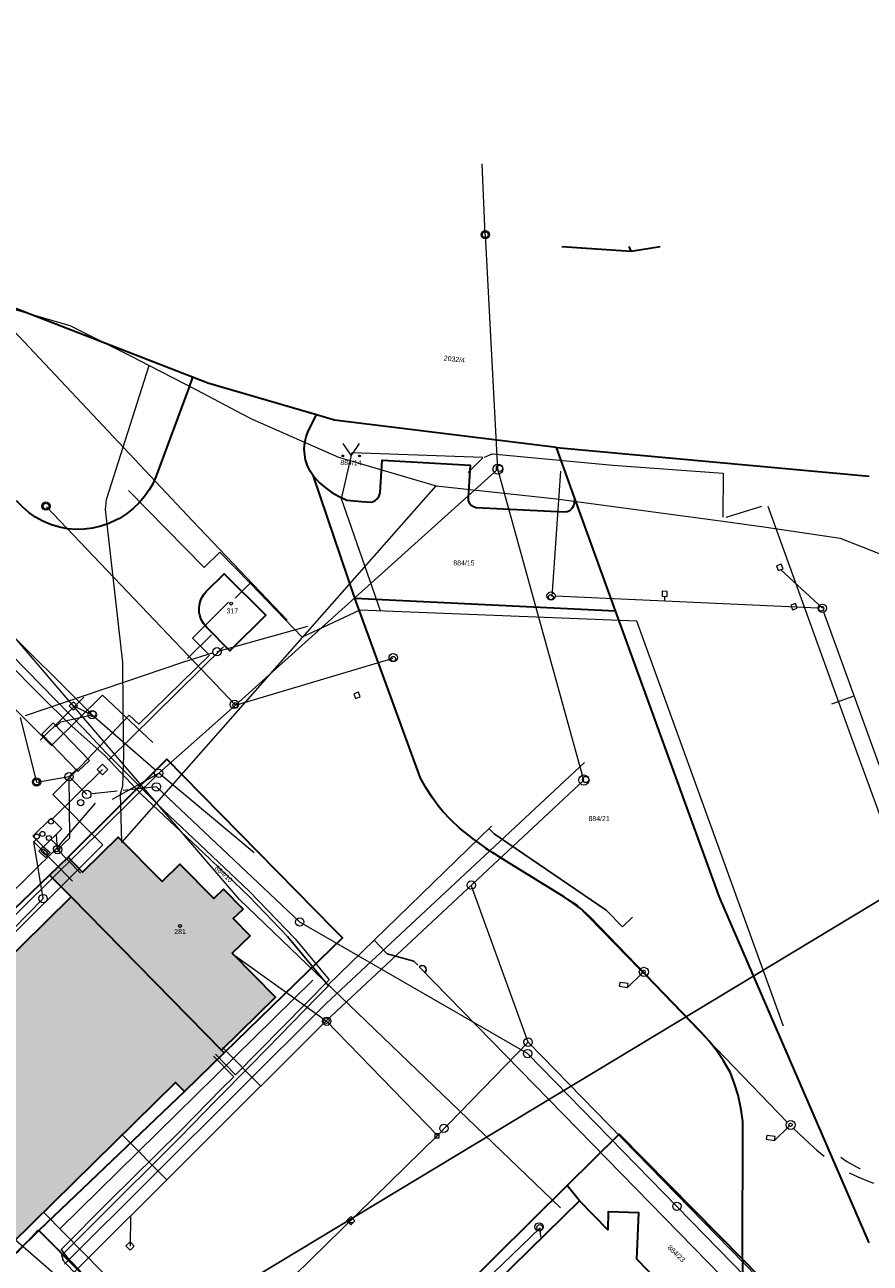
# Model space of a CAD drawing. Header units: millimetres. Extents: x -527259 to -526551, y -1129736 to -1129000.
# Tile 212 of 213: x -526805 to -526704, y -1129288 to -1129140. Entities that reach past the tile are written whole.
import ezdxf
from ezdxf.enums import TextEntityAlignment as Align

# ---------------------------------------------------------------- set-up
doc = ezdxf.new("R2010")
doc.units = ezdxf.units.MM
doc.header["$LTSCALE"] = 12
for name, color, linetype, lineweight in [('IS_sdelovaci - nezamer poloha CETIN', 132, 'EL_VEDENI_SLABOPROUD_PODZ', 0), ('IS_sdelovací CETIN', 6, 'EL_VEDENI_SLABOPROUD_PODZ', 0), ('ISa_destova_kanalizace', 4, 'KANALIZACE_DESTOVA_PODZ', 9), ('ISa_NN', 6, 'EL_VEDENI_NN_PODZ', 0), ('ISa_plyn_pdzem_NTL', 6, 'PLYN_POTRUBI_NT_PODZ', 0), ('ISa_plyn_podzem_STL', 6, 'PLYN_POTRUBI_ST_PODZ', 0), ('ISa_splaskova_kanalizace', 30, 'KANALIZACE_SPLASKOVA_PODZ', 0), ('KN tlusta', 170, 'Continuous', 35), ('srafy', 6, 'Continuous', 9), ('tlusta', 7, 'Continuous', 15)]:
    doc.layers.add(name, color=color, linetype=linetype, lineweight=lineweight)
doc.layers.add('ISa_Vodovod', color=6, linetype='VODA_PITNA_PODZ')
doc.layers.add('Parc. č.', color=170, linetype='Continuous')
doc.layers.add('netisk', color=30, linetype='Continuous', plot=False)
doc.styles.add('laplan', font='txt', dxfattribs={"height": 0.002})
doc.linetypes.add('EL_VEDENI_NN_PODZ', pattern='A,35,-15,[109,CADKON.SHX,S=5,R=0,X=0,Y=0],-50', length=100)
doc.linetypes.add('EL_VEDENI_SLABOPROUD_PODZ', pattern='A,10,-30,[116,CADKON.SHX,S=5,R=0,X=0,Y=0],-35,10,-10', length=95)
doc.linetypes.add('KANALIZACE_DESTOVA_PODZ', pattern='A,35,-15,[102,CADKON.SHX,S=5,R=0,X=0,Y=5],-5,[106,CADKON.SHX,S=5,R=0,X=10,Y=0],30,-15', length=100)
doc.linetypes.add('KANALIZACE_SPLASKOVA_PODZ', pattern='A,35,-15,[102,CADKON.SHX,S=5,R=0,X=0,Y=5],-5,[102,CADKON.SHX,S=5,R=0,X=20,Y=5],30,-15', length=100)
doc.linetypes.add('PLYN_POTRUBI_NT_PODZ', pattern='A,35,-15,[112,CADKON.SHX,S=2.5,R=0,X=0,Y=0],-50', length=100)
doc.linetypes.add('PLYN_POTRUBI_ST_PODZ', pattern='A,35,-15,[113,CADKON.SHX,S=5,R=0,X=0,Y=0],-50', length=100)
doc.linetypes.add('VODA_PITNA_PODZ', pattern='A,35,-15,[117,CADKON.SHX,S=1.25,R=0,X=0,Y=0],-50', length=100)

# ---------------------------------------------------------------- blocks, each defined once
blk = doc.blocks.new('4$02')
at = {"layer": 'tlusta', "color": 0}
blk.add_circle((-0.01, 0), 0.175, dxfattribs=at)
blk = doc.blocks.new('3$14')
at = {"layer": 'tlusta'}
blk.add_lwpolyline([(-1, 1.5), (0, 0), (1, 1.5)], dxfattribs=at)
for centre in [(-1, 0), (1, 0)]:
    blk.add_circle(centre, 0.1, dxfattribs=at)

msp = doc.modelspace()

# ---------------------------------------------------------------- hatches: boundary and pattern name
at = {"layer": 'srafy', "transparency": 33554534}
h = msp.add_hatch(color=251, dxfattribs=at)
h.dxf.hatch_style = 1
h.paths.add_polyline_path([(-526788.5, -1129242.61), (-526793.225, -1129237.822), (-526793.331, -1129237.942), (-526793.337, -1129237.708), (-526793.75, -1129237.29), (-526798.03, -1129241.46), (-526799.77, -1129239.67), (-526802, -1129241.82), (-526799.4, -1129244.45), (-526781.36, -1129262.79), (-526774.9, -1129256.47), (-526780.09, -1129251.19), (-526777.95, -1129249.09), (-526779.96, -1129247.04), (-526778.78, -1129245.9), (-526781.13, -1129243.51), (-526782.29, -1129244.65), (-526786.37, -1129240.52)])
h = msp.add_hatch(color=251, dxfattribs=at)
h.dxf.hatch_style = 1
h.paths.add_polyline_path([(-526786.89, -1129266.67), (-526785.79, -1129267.78), (-526781.04, -1129263.11), (-526781.36, -1129262.79), (-526799.4, -1129244.45), (-526813.337, -1129258.135), (-526815.229, -1129259.993), (-526821.234, -1129265.872), (-526821.61, -1129266.21), (-526823.239, -1129267.861), (-526823.8, -1129268.43), (-526806.544, -1129286.022)])

# ---------------------------------------------------------------- linework, layer by layer
at = {"layer": 'IS_sdelovaci - nezamer poloha CETIN', "ltscale": 0.002, "flags": 128}
for points in [[(-526793.112, -1129228.571), (-526814.511, -1129203.664), (-526823.512, -1129192.439), (-526828.769, -1129186.089), (-526832.868, -1129181.17), (-526834.116, -1129179.023), (-526832.868, -1129175.714), (-526827.165, -1129165.483), (-526824.759, -1129160.296), (-526824.759, -1129157.97), (-526826.541, -1129156.002), (-526829.838, -1129152.855), (-526835.363, -1129146.862), (-526839.72, -1129142.35), (-526841.489, -1129140.496)], [(-526843.299, -1129142.014), (-526817.731, -1129164.455), (-526784.842, -1129199.367), (-526773.49, -1129211.3)], [(-526793.112, -1129228.571), (-526793.076, -1129227.558), (-526793.144, -1129221.707), (-526793.207, -1129216.336), (-526795.267, -1129198.011), (-526795.163, -1129196.807), (-526790.056, -1129180.754)], [(-526793.331, -1129237.942), (-526755.65, -1129195.19)], [(-526793.331, -1129237.942), (-526793.489, -1129232.103), (-526793.204, -1129231.114), (-526793.112, -1129228.571)], [(-526740.72, -1129281.7), (-526779.224, -1129244.737), (-526793.112, -1129228.571)]]:
    msp.add_lwpolyline(points, dxfattribs=at)
at = {"layer": 'IS_sdelovací CETIN', "ltscale": 0.003, "flags": 128}
for points in [[(-526840.821, -1129139.936), (-526840.39, -1129140.39), (-526839.26, -1129141.82), (-526837.77, -1129142.89), (-526831.62, -1129150.21), (-526826.17, -1129155.93), (-526823.68, -1129157.46), (-526821.73, -1129163.04), (-526818.36, -1129167.34), (-526806.27, -1129174.03), (-526799.54, -1129175.99), (-526792.02, -1129179.71), (-526790.056, -1129180.754)], [(-526790.056, -1129180.754), (-526784.38, -1129183.69), (-526778.916, -1129186.548)], [(-526778.916, -1129186.548), (-526777.69, -1129187.19), (-526767.35, -1129191.74), (-526755.65, -1129195.19)], [(-526755.65, -1129195.19), (-526741.22, -1129196.75), (-526721.27, -1129199.4), (-526716.08, -1129200.15), (-526707.2, -1129201.46), (-526694.09, -1129206.62), (-526690.52, -1129208.49), (-526685.69, -1129212.96), (-526677.09, -1129224.13), (-526671.18, -1129234.55), (-526662.74, -1129252.41), (-526653.5, -1129273.401)], [(-526793.144, -1129221.707), (-526793.207, -1129216.336), (-526795.267, -1129198.011), (-526795.163, -1129196.807)]]:
    msp.add_lwpolyline(points, dxfattribs=at)
at = {"layer": 'ISa_destova_kanalizace', "ltscale": 0.002}
for p, q in [((-526749.746, -1129165.083), (-526750.108, -1129156.615)), ((-526748.239, -1129193.184), (-526749.74, -1129165.09)), ((-526827.854, -1129191.948), (-526796.867, -1129222.614)), ((-526779.71, -1129221.48), (-526748.239, -1129193.184)), ((-526737.92, -1129230.44), (-526748.239, -1129193.184)), ((-526740.743, -1129193.437), (-526741.767, -1129208.426)), ((-526802.35, -1129197.7), (-526779.71, -1129221.48)), ((-526714.262, -1129204.579), (-526714.826, -1129204.784)), ((-526714.826, -1129204.784), (-526714.62, -1129205.348)), ((-526714.62, -1129205.348), (-526714.056, -1129205.142)), ((-526714.338, -1129205.245), (-526709.34, -1129209.85)), ((-526714.056, -1129205.142), (-526714.262, -1129204.579)), ((-526728.541, -1129207.822), (-526728.561, -1129208.422)), ((-526727.941, -1129207.842), (-526728.541, -1129207.822)), ((-526727.961, -1129208.442), (-526727.941, -1129207.842)), ((-526709.84, -1129209.833), (-526741.37, -1129208.397)), ((-526728.561, -1129208.422), (-526727.961, -1129208.442)), ((-526728.261, -1129208.433), (-526728.28, -1129208.993)), ((-526712.553, -1129209.277), (-526713.116, -1129209.483)), ((-526713.116, -1129209.483), (-526712.911, -1129210.047)), ((-526712.911, -1129210.047), (-526712.347, -1129209.841)), ((-526712.347, -1129209.841), (-526712.553, -1129209.277)), ((-526695.091, -1129249.17), (-526709.169, -1129210.32)), ((-526779.71, -1129221.48), (-526760.78, -1129215.819)), ((-526799.423, -1129220.085), (-526796.871, -1129222.61)), ((-526764.933, -1129219.899), (-526765.497, -1129220.104)), ((-526765.497, -1129220.104), (-526765.291, -1129220.668)), ((-526764.728, -1129220.462), (-526764.933, -1129219.899)), ((-526799.118, -1129221.057), (-526799.619, -1129221.547)), ((-526799.619, -1129221.547), (-526799.129, -1129222.048)), ((-526799.129, -1129222.048), (-526798.628, -1129221.559)), ((-526799.123, -1129221.553), (-526796.871, -1129222.61)), ((-526788.896, -1129229.623), (-526779.71, -1129221.48)), ((-526765.291, -1129220.668), (-526764.728, -1129220.462)), ((-526708.208, -1129221.318), (-526705.536, -1129220.344)), ((-526800.644, -1129223.483), (-526796.871, -1129222.61)), ((-526796.872, -1129222.61), (-526789.247, -1129229.266)), ((-526802.904, -1129224.96), (-526801.558, -1129223.595)), ((-526801.251, -1129224.079), (-526800.644, -1129223.483)), ((-526797.203, -1129228.089), (-526798.576, -1129229.431)), ((-526777.443, -1129239.155), (-526788.896, -1129229.623)), ((-526768.82, -1129259.31), (-526737.92, -1129230.44)), ((-526744.614, -1129261.849), (-526751.428, -1129243.029)), ((-526780.06, -1129251.27), (-526768.82, -1129259.31)), ((-526800.23, -1129290.59), (-526768.82, -1129259.31)), ((-526755.496, -1129273.035), (-526768.82, -1129259.294)), ((-526781.247, -1129262.504), (-526776.654, -1129267.116)), ((-526755.53, -1129273.07), (-526744.614, -1129261.849)), ((-526709.289, -1129297.982), (-526744.614, -1129261.849)), ((-526793.28, -1129272.95), (-526787.913, -1129278.336)), ((-526775.623, -1129292.71), (-526755.53, -1129273.07)), ((-526755.78, -1129272.82), (-526755.78, -1129273.32)), ((-526755.28, -1129272.82), (-526755.78, -1129272.82)), ((-526755.78, -1129273.32), (-526755.28, -1129273.32)), ((-526755.28, -1129273.32), (-526755.28, -1129272.82)), ((-526792.29, -1129282.704), (-526792.329, -1129286.277)), ((-526765.87, -1129282.751), (-526766.37, -1129283.241)), ((-526766.37, -1129283.241), (-526765.88, -1129283.742)), ((-526766.15, -1129283.44), (-526765.65, -1129283.44)), ((-526765.88, -1129283.742), (-526765.38, -1129283.252)), ((-526765.38, -1129283.252), (-526765.87, -1129282.751)), ((-526743.18, -1129284.1), (-526766.84, -1129306.86)), ((-526743.09, -1129285.218), (-526743.18, -1129284.1)), ((-526806.08, -1129285.54), (-526800.23, -1129290.59)), ((-526792.324, -1129285.782), (-526792.824, -1129286.271)), ((-526792.824, -1129286.271), (-526792.334, -1129286.772)), ((-526792.334, -1129286.772), (-526791.834, -1129286.283)), ((-526791.834, -1129286.283), (-526792.324, -1129285.782))]:
    msp.add_line(p, q, dxfattribs=at)
at = {"layer": 'ISa_destova_kanalizace', "linetype": 'Continuous', "ltscale": 0.002}
msp.add_line((-526798.628, -1129221.559), (-526799.118, -1129221.057), dxfattribs=at)
at = {"layer": 'ISa_destova_kanalizace', "color": 4, "ltscale": 0.002}
msp.add_line((-526825.204, -1129265.446), (-526788.896, -1129229.623), dxfattribs=at)
at = {"layer": 'ISa_destova_kanalizace', "ltscale": 0.002}
for centre, radius in [((-526749.746, -1129165.083), 0.5), ((-526749.746, -1129165.083), 0.35), ((-526709.481, -1129209.901), 0.3), ((-526744.614, -1129261.849), 0.5)]:
    msp.add_circle(centre, radius, dxfattribs=at)
at = {"layer": 'ISa_destova_kanalizace', "linetype": 'Continuous', "ltscale": 0.002}
for centre, radius in [((-526748.239, -1129193.184), 0.589), ((-526748.04, -1129193.09), 0.375), ((-526741.87, -1129208.38), 0.5), ((-526741.884, -1129208.529), 0.3), ((-526709.34, -1129209.85), 0.5), ((-526760.79, -1129215.77), 0.5), ((-526760.804, -1129215.919), 0.3), ((-526779.816, -1129221.373), 0.5), ((-526779.712, -1129221.48), 0.3), ((-526796.872, -1129222.61), 0.5), ((-526796.768, -1129222.503), 0.35), ((-526788.896, -1129229.623), 0.5), ((-526737.92, -1129230.44), 0.608), ((-526737.718, -1129230.372), 0.375), ((-526751.428, -1129243.029), 0.5), ((-526771.986, -1129247.453), 0.5), ((-526730.738, -1129253.425), 0.544), ((-526768.748, -1129259.345), 0.5), ((-526768.829, -1129259.269), 0.35), ((-526713.136, -1129271.77), 0.544), ((-526743.308, -1129283.982), 0.5), ((-526743.222, -1129284.064), 0.35), ((-526743.222, -1129284.064), 0.35)]:
    msp.add_circle(centre, radius, dxfattribs=at)
at = {"layer": 'ISa_NN', "ltscale": 0.002}
for p, q in [((-526766.976, -1129196.742), (-526765.69, -1129191.194)), ((-526765.69, -1129191.194), (-526750.035, -1129191.749)), ((-526751.819, -1129193.599), (-526750.035, -1129191.848)), ((-526749.83, -1129191.746), (-526748.929, -1129191.366)), ((-526748.929, -1129191.366), (-526734.45, -1129192.694)), ((-526734.45, -1129192.694), (-526721.232, -1129193.653)), ((-526801.743, -1129226.317), (-526834.404, -1129193.656)), ((-526721.232, -1129193.653), (-526721.278, -1129198.956)), ((-526783.461, -1129204.965), (-526792.52, -1129195.731)), ((-526762.315, -1129210.168), (-526766.976, -1129196.742)), ((-526720.885, -1129198.941), (-526716.609, -1129197.612)), ((-526715.859, -1129197.612), (-526705.964, -1129225.063)), ((-526781.58, -1129203.12), (-526783.461, -1129204.965)), ((-526777.925, -1129206.846), (-526781.58, -1129203.12)), ((-526777.925, -1129206.846), (-526779.725, -1129208.627)), ((-526777.925, -1129206.846), (-526771.682, -1129213.337)), ((-526784.826, -1129213.423), (-526780.528, -1129209.119)), ((-526764.778, -1129210.068), (-526771.682, -1129213.337)), ((-526731.581, -1129211.414), (-526764.778, -1129210.068)), ((-526713.993, -1129259.943), (-526731.581, -1129211.414)), ((-526784.826, -1129213.423), (-526782.978, -1129215.323)), ((-526791.264, -1129223.74), (-526782.824, -1129215.477)), ((-526795.64, -1129220.267), (-526801.743, -1129226.317)), ((-526789.593, -1129225.941), (-526795.64, -1129220.267)), ((-526798.19, -1129228.741), (-526792.426, -1129222.677)), ((-526792.426, -1129222.677), (-526791.264, -1129223.74)), ((-526705.964, -1129225.063), (-526695.614, -1129253.447)), ((-526801.599, -1129232.172), (-526798.19, -1129228.741)), ((-526768.81, -1129257.2), (-526737.841, -1129228.32)), ((-526795.579, -1129238.192), (-526801.599, -1129232.172)), ((-526800.74, -1129243.353), (-526795.579, -1129238.192)), ((-526749.74, -1129238.638), (-526738.842, -1129245.328)), ((-526816.65, -1129259.026), (-526800.598, -1129243.214)), ((-526738.842, -1129245.328), (-526731.215, -1129253.125)), ((-526732.702, -1129255.3), (-526730.917, -1129253.549)), ((-526730.5, -1129253.856), (-526713.555, -1129271.445)), ((-526800.766, -1129284.198), (-526770.415, -1129254.425)), ((-526733.624, -1129254.686), (-526733.69, -1129255.155)), ((-526733.69, -1129255.155), (-526732.702, -1129255.3)), ((-526732.634, -1129254.83), (-526733.624, -1129254.686)), ((-526732.702, -1129255.3), (-526732.634, -1129254.83)), ((-526800.17, -1129288.449), (-526768.81, -1129257.2)), ((-526715.081, -1129273.627), (-526713.296, -1129271.877)), ((-526716.002, -1129273.013), (-526716.069, -1129273.482)), ((-526716.069, -1129273.482), (-526715.081, -1129273.627)), ((-526715.012, -1129273.157), (-526716.002, -1129273.013)), ((-526715.081, -1129273.627), (-526715.012, -1129273.157)), ((-526712.811, -1129272.205), (-526710.885, -1129273.995)), ((-526710.885, -1129273.995), (-526710.009, -1129274.801)), ((-526710.009, -1129274.801), (-526709.133, -1129275.519)), ((-526707.128, -1129275.623), (-526706.427, -1129276.162)), ((-526706.427, -1129276.162), (-526705.591, -1129276.569)), ((-526705.591, -1129276.569), (-526704.8, -1129277.02)), ((-526706.147, -1129277.498), (-526704.739, -1129278.133)), ((-526704.739, -1129278.133), (-526703.198, -1129278.725)), ((-526802.642, -1129282.301), (-526770.214, -1129315.083))]:
    msp.add_line(p, q, dxfattribs=at)
for centre in [(-526730.774, -1129253.409), (-526713.153, -1129271.736)]:
    msp.add_circle(centre, 0.2, dxfattribs=at)
at = {"layer": 'ISa_plyn_pdzem_NTL', "ltscale": 0.002}
for p, q in [((-526782.322, -1129263.515), (-526779.897, -1129265.987)), ((-526781.28, -1129267.36), (-526779.896, -1129265.987)), ((-526786.32, -1129272.53), (-526781.28, -1129267.36)), ((-526786.32, -1129272.53), (-526794.88, -1129280.95)), ((-526794.88, -1129280.95), (-526800.57, -1129286.71)), ((-526782.41, -1129306.06), (-526799.92, -1129287.58))]:
    msp.add_line(p, q, dxfattribs=at)
at = {"layer": 'ISa_plyn_podzem_STL', "ltscale": 0.002}
for p, q in [((-526836.03, -1129185.49), (-526801.21, -1129220.86)), ((-526797.8, -1129224.39), (-526801.21, -1129220.86)), ((-526797.8, -1129224.39), (-526795.23, -1129227.14)), ((-526795.23, -1129227.14), (-526788.37, -1129233.99)), ((-526788.37, -1129233.99), (-526778.05, -1129243.75)), ((-526778.05, -1129243.75), (-526772.54, -1129249.48)), ((-526772.54, -1129249.48), (-526768.45, -1129254.36)), ((-526779.683, -1129265.776), (-526768.45, -1129254.36)), ((-526782.108, -1129263.304), (-526779.682, -1129265.777))]:
    msp.add_line(p, q, dxfattribs=at)
at = {"layer": 'ISa_splaskova_kanalizace', "ltscale": 0.002}
for p, q in [((-526771.076, -1129212.047), (-526781.91, -1129215.062)), ((-526782.549, -1129213.039), (-526785.434, -1129215.869)), ((-526782.388, -1129215.208), (-526785.917, -1129216.303)), ((-526785.917, -1129216.303), (-526804.908, -1129222.751)), ((-526803.104, -1129225.667), (-526797.871, -1129220.512)), ((-526805.498, -1129222.948), (-526803.537, -1129230.678)), ((-526802.904, -1129224.96), (-526801.558, -1129223.595)), ((-526799.632, -1129230.034), (-526798.66, -1129229.093)), ((-526797.203, -1129228.089), (-526798.576, -1129229.431)), ((-526796.272, -1129229.182), (-526795.631, -1129228.55)), ((-526795.631, -1129228.55), (-526794.999, -1129229.191)), ((-526803.537, -1129230.678), (-526799.632, -1129230.034)), ((-526801.691, -1129235.152), (-526795.636, -1129229.187)), ((-526799.57, -1129237.377), (-526799.632, -1129230.034)), ((-526799.632, -1129230.034), (-526797.513, -1129232.158)), ((-526795.641, -1129229.823), (-526796.272, -1129229.182)), ((-526794.999, -1129229.191), (-526795.641, -1129229.823)), ((-526794.443, -1129232.723), (-526788.896, -1129229.623)), ((-526793.893, -1129231.768), (-526796.875, -1129232.089)), ((-526789.17, -1129231.26), (-526793.147, -1129231.688)), ((-526771.988, -1129247.452), (-526789.17, -1129231.26)), ((-526787.089, -1129233.221), (-526789.17, -1129231.26)), ((-526801.13, -1129238.66), (-526796.455, -1129233.2)), ((-526803.85, -1129237.841), (-526803.547, -1129237.542)), ((-526799.218, -1129242.542), (-526803.85, -1129237.841)), ((-526802.759, -1129244.643), (-526803.85, -1129237.841)), ((-526800.952, -1129238.421), (-526801.757, -1129237.604)), ((-526801.02, -1129238.767), (-526801.158, -1129236.974)), ((-526799.57, -1129237.377), (-526801.02, -1129238.767)), ((-526803.271, -1129238.978), (-526802.743, -1129238.387)), ((-526803.271, -1129238.978), (-526802.743, -1129238.387)), ((-526802.449, -1129239.714), (-526803.271, -1129238.978)), ((-526802.449, -1129239.714), (-526803.271, -1129238.978)), ((-526802.989, -1129238.962), (-526802.727, -1129238.67)), ((-526802.989, -1129238.962), (-526802.727, -1129238.67)), ((-526802.465, -1129239.431), (-526802.989, -1129238.962)), ((-526802.465, -1129239.431), (-526802.989, -1129238.962)), ((-526802.743, -1129238.387), (-526801.921, -1129239.123)), ((-526802.743, -1129238.387), (-526801.921, -1129239.123)), ((-526802.727, -1129238.67), (-526802.203, -1129239.139)), ((-526802.727, -1129238.67), (-526802.203, -1129239.139)), ((-526802.203, -1129239.139), (-526802.465, -1129239.431)), ((-526802.203, -1129239.139), (-526802.465, -1129239.431)), ((-526801.921, -1129239.123), (-526802.449, -1129239.714)), ((-526801.921, -1129239.123), (-526802.449, -1129239.714)), ((-526798.265, -1129241.593), (-526801.13, -1129238.66)), ((-526810.955, -1129252.995), (-526802.759, -1129244.643)), ((-526744.684, -1129263.209), (-526771.986, -1129247.453)), ((-526709.306, -1129299.397), (-526744.684, -1129263.209)), ((-526803.37, -1129284.39), (-526805.87, -1129287.08))]:
    msp.add_line(p, q, dxfattribs=at)
at = {"layer": 'ISa_splaskova_kanalizace', "linetype": 'Continuous', "ltscale": 0.002}
for p, q in [((-526801.558, -1129223.595), (-526797.203, -1129228.089)), ((-526801.558, -1129223.595), (-526797.203, -1129228.089)), ((-526798.576, -1129229.431), (-526802.904, -1129224.96)), ((-526798.576, -1129229.431), (-526802.904, -1129224.96)), ((-526803.993, -1129237.157), (-526801.793, -1129235.001)), ((-526801.793, -1129235.001), (-526800.521, -1129236.299)), ((-526800.521, -1129236.299), (-526802.721, -1129238.455)), ((-526802.721, -1129238.455), (-526803.993, -1129237.157))]:
    msp.add_line(p, q, dxfattribs=at)
at = {"layer": 'ISa_splaskova_kanalizace', "color": 30, "ltscale": 0.002}
msp.add_lwpolyline([(-526825.79, -1129262.93), (-526801.13, -1129238.66)], dxfattribs=at)
at = {"layer": 'ISa_splaskova_kanalizace', "linetype": 'Continuous', "ltscale": 0.002}
for centre, radius in [((-526802.411, -1129197.611), 0.5), ((-526802.41, -1129197.611), 0.35), ((-526781.91, -1129215.062), 0.5), ((-526803.538, -1129230.678), 0.5), ((-526799.632, -1129230.034), 0.5), ((-526797.513, -1129232.158), 0.5), ((-526801.021, -1129238.767), 0.5), ((-526801.13, -1129238.66), 0.375), ((-526802.759, -1129244.643), 0.5)]:
    msp.add_circle(centre, radius, dxfattribs=at)
at = {"layer": 'ISa_splaskova_kanalizace', "ltscale": 0.002}
for centre, radius in [((-526803.537, -1129230.678), 0.35), ((-526789.17, -1129231.26), 0.5), ((-526798.24, -1129233.14), 0.375), ((-526801.806, -1129235.42), 0.3), ((-526803.514, -1129237.208), 0.3), ((-526802.834, -1129236.898), 0.3), ((-526802.056, -1129237.384), 0.3), ((-526744.684, -1129263.209), 0.5), ((-526726.782, -1129281.52), 0.5)]:
    msp.add_circle(centre, radius, dxfattribs=at)
at = {"layer": 'ISa_splaskova_kanalizace', "linetype": 'ByBlock', "ltscale": 0.002}
msp.add_circle((-526754.705, -1129272.177), 0.5, dxfattribs=at)
at = {"layer": 'ISa_Vodovod', "ltscale": 0.002}
for p, q in [((-526837.14, -1129186.2), (-526801.96, -1129221.42)), ((-526794.878, -1129228.027), (-526781.127, -1129214.481)), ((-526799.26, -1129224.02), (-526801.96, -1129221.42)), ((-526799.26, -1129224.02), (-526795.37, -1129227.51)), ((-526795.37, -1129227.51), (-526790.97, -1129232.18)), ((-526790.97, -1129232.18), (-526783.54, -1129239.18)), ((-526768.654, -1129255.054), (-526749.021, -1129235.98)), ((-526748.689, -1129236.888), (-526749.304, -1129236.255)), ((-526748.689, -1129236.888), (-526735.249, -1129246.034)), ((-526783.54, -1129239.18), (-526778.03, -1129244.45)), ((-526778.03, -1129244.45), (-526773.44, -1129249.19)), ((-526735.249, -1129246.034), (-526733.295, -1129248.04)), ((-526733.295, -1129248.04), (-526732.113, -1129246.888)), ((-526773.44, -1129249.19), (-526768.53, -1129255.11)), ((-526763.12, -1129249.602), (-526761.511, -1129251.248)), ((-526761.511, -1129251.248), (-526758.3, -1129252.147)), ((-526758.3, -1129252.147), (-526757.835, -1129252.623)), ((-526757.376, -1129252.663), (-526757.66, -1129252.802)), ((-526757.66, -1129252.802), (-526708.743, -1129302.834)), ((-526757.076, -1129252.72), (-526757.376, -1129252.663)), ((-526756.866, -1129252.934), (-526757.076, -1129252.72)), ((-526756.961, -1129253.517), (-526756.816, -1129253.235)), ((-526756.816, -1129253.235), (-526756.866, -1129252.934)), ((-526768.53, -1129255.11), (-526769.95, -1129256.49)), ((-526769.95, -1129256.49), (-526774.33, -1129260.99)), ((-526774.33, -1129260.99), (-526777.76, -1129264.53)), ((-526777.76, -1129264.53), (-526782.14, -1129268.91)), ((-526782.14, -1129268.91), (-526786.32, -1129273.25)), ((-526786.32, -1129273.25), (-526796.65, -1129283.49)), ((-526796.65, -1129283.49), (-526800.07, -1129286.93)), ((-526800.57, -1129286.71), (-526799.92, -1129287.58)), ((-526800.07, -1129286.93), (-526800.49, -1129287.39)), ((-526800.49, -1129287.39), (-526800.35, -1129288.03)), ((-526800.35, -1129288.03), (-526790.4, -1129298.52))]:
    msp.add_line(p, q, dxfattribs=at)
at = {"layer": 'KN tlusta'}
for p, q in [((-526740.592, -1129166.495), (-526732.28, -1129167.08)), ((-526732.28, -1129167.08), (-526732.483, -1129166.495)), ((-526732.28, -1129167.08), (-526728.768, -1129166.495)), ((-526784.84, -1129182.18), (-526785.3, -1129183.46)), ((-526785.3, -1129183.46), (-526789.24, -1129194.12)), ((-526770.99, -1129188.62), (-526770, -1129186.68)), ((-526767.81, -1129187.32), (-526770, -1129186.68)), ((-526741.23, -1129190.6), (-526767.81, -1129187.32)), ((-526739.02, -1129196.69), (-526741.23, -1129190.6)), ((-526741.23, -1129190.6), (-526703.74, -1129194.032)), ((-526765.38, -1129208.65), (-526770.34, -1129194.04)), ((-526750.84, -1129197.78), (-526740.3, -1129198.31)), ((-526739.04, -1129197.21), (-526739.02, -1129196.69)), ((-526734.14, -1129210.15), (-526739.02, -1129196.69)), ((-526757.51, -1129230.2), (-526765.38, -1129208.65)), ((-526765.38, -1129208.65), (-526734.14, -1129210.15)), ((-526802, -1129241.82), (-526799.77, -1129239.67)), ((-526740.27, -1129244.47), (-526747.11, -1129240.25)), ((-526820.29, -1129259.44), (-526802, -1129241.82)), ((-526802, -1129241.82), (-526799.4, -1129244.45)), ((-526799.4, -1129244.45), (-526817.65, -1129262.37)), ((-526799.4, -1129244.45), (-526781.36, -1129262.79)), ((-526723.86, -1129260.67), (-526737.13, -1129246.93)), ((-526781.04, -1129263.11), (-526785.79, -1129267.78)), ((-526781.04, -1129263.11), (-526781.36, -1129262.79)), ((-526785.79, -1129267.78), (-526803.25, -1129284.42)), ((-526718.93, -1129287.85), (-526718.88, -1129271.34)), ((-526774.8, -1129313.45), (-526739.93, -1129279.04)), ((-526738.45, -1129280.88), (-526739.93, -1129279.04)), ((-526803.25, -1129284.42), (-526809.88, -1129290.91)), ((-526718.93, -1129287.85), (-526719.03, -1129300.73)), ((-526703.74, -1129303.246), (-526718.93, -1129287.85))]:
    msp.add_line(p, q, dxfattribs=at)
for points in [[(-526784.84, -1129182.18), (-526810.35, -1129172.29), (-526816.361, -1129166.495)], [(-526770, -1129186.68), (-526783.01, -1129182.89), (-526784.84, -1129182.18)], [(-526770.34, -1129194.04), (-526770.744, -1129193.43), (-526771.062, -1129192.77), (-526771.287, -1129192.073), (-526771.398, -1129191.485), (-526771.445, -1129190.755), (-526771.391, -1129190.025), (-526771.238, -1129189.309), (-526770.99, -1129188.62)], [(-526762.33, -1129196.02), (-526762.09, -1129192.09), (-526751.58, -1129192.71), (-526751.82, -1129196.59)], [(-526789.24, -1129194.12), (-526789.647, -1129195.011), (-526790.028, -1129195.676), (-526790.589, -1129196.479), (-526791.23, -1129197.22), (-526791.959, -1129197.919), (-526792.754, -1129198.542), (-526793.606, -1129199.083), (-526793.961, -1129199.275), (-526794.88, -1129199.693), (-526795.836, -1129200.019), (-526796.819, -1129200.248), (-526797.821, -1129200.379), (-526798.83, -1129200.41), (-526799.825, -1129200.318), (-526800.806, -1129200.127), (-526801.762, -1129199.839), (-526801.857, -1129199.805), (-526802.776, -1129199.413), (-526803.651, -1129198.932), (-526804.474, -1129198.365), (-526805.236, -1129197.719), (-526805.93, -1129197)], [(-526770.34, -1129194.04), (-526769.642, -1129194.774), (-526768.953, -1129195.374), (-526768.13, -1129195.965), (-526767.253, -1129196.472), (-526766.33, -1129196.89)], [(-526763.37, -1129197.15), (-526763.008, -1129196.969), (-526762.718, -1129196.723), (-526762.48, -1129196.396), (-526762.33, -1129196.02)], [(-526766.33, -1129196.89), (-526764.6, -1129197.07), (-526763.37, -1129197.15)], [(-526751.82, -1129196.59), (-526751.781, -1129196.929), (-526751.661, -1129197.216), (-526751.447, -1129197.483), (-526751.166, -1129197.676), (-526750.84, -1129197.78)], [(-526740.3, -1129198.31), (-526739.949, -1129198.265), (-526739.625, -1129198.124), (-526739.576, -1129198.092), (-526739.315, -1129197.853), (-526739.132, -1129197.551), (-526739.04, -1129197.21)], [(-526783.19, -1129207.83), (-526781.03, -1129205.73), (-526776.06, -1129210.69), (-526780.37, -1129214.94), (-526783.17, -1129212.12)], [(-526783.17, -1129212.12), (-526783.524, -1129211.696), (-526783.795, -1129211.216), (-526783.975, -1129210.694), (-526784.038, -1129210.361), (-526784.06, -1129209.809), (-526783.982, -1129209.263), (-526783.806, -1129208.74), (-526783.54, -1129208.257), (-526783.19, -1129207.83)], [(-526703.74, -1129285.901), (-526721.68, -1129244.48), (-526734.14, -1129210.15)], [(-526799.77, -1129239.67), (-526787.92, -1129227.94), (-526785.99, -1129229.9), (-526767.94, -1129248.28), (-526766.88, -1129249.36), (-526781.04, -1129263.11)], [(-526747.11, -1129240.25), (-526748.902, -1129239.118), (-526749.485, -1129238.724), (-526751.203, -1129237.482), (-526752.86, -1129236.16), (-526753.878, -1129235.218), (-526754.825, -1129234.206), (-526755.259, -1129233.69), (-526756.092, -1129232.582), (-526756.844, -1129231.416), (-526757.51, -1129230.2)], [(-526781.36, -1129262.79), (-526774.9, -1129256.47), (-526780.09, -1129251.19), (-526777.95, -1129249.09), (-526779.96, -1129247.04), (-526778.78, -1129245.9), (-526781.13, -1129243.51), (-526782.29, -1129244.65), (-526786.37, -1129240.52), (-526788.5, -1129242.61), (-526793.75, -1129237.29), (-526798.03, -1129241.46), (-526799.77, -1129239.67)], [(-526737.13, -1129246.93), (-526738.069, -1129246.06), (-526738.189, -1129245.957), (-526739.201, -1129245.173), (-526740.27, -1129244.47)], [(-526718.88, -1129271.34), (-526719.068, -1129269.948), (-526719.139, -1129269.554), (-526719.454, -1129268.185), (-526719.865, -1129266.841), (-526720.37, -1129265.53), (-526721.082, -1129264.269), (-526721.192, -1129264.091), (-526722.002, -1129262.89), (-526722.893, -1129261.748), (-526723.86, -1129260.67)], [(-526821.57, -1129266.2), (-526823.74, -1129268.36), (-526806.46, -1129285.94), (-526786.89, -1129266.67), (-526785.79, -1129267.78)], [(-526739.93, -1129279.04), (-526733.69, -1129272.89), (-526718.93, -1129287.85)], [(-526738.45, -1129280.88), (-526764.65, -1129306.54), (-526743.16, -1129328.56), (-526716.94, -1129302.84), (-526719.03, -1129300.73)], [(-526719.03, -1129300.73), (-526720.25, -1129299.47), (-526720.3, -1129293.55), (-526723.92, -1129293.57), (-526723.9, -1129295.76), (-526731.57, -1129287.87), (-526731.36, -1129282.31), (-526735.01, -1129282.16), (-526735.06, -1129284.35), (-526738.45, -1129280.88)], [(-526803.25, -1129284.42), (-526798.21, -1129289.52), (-526774.8, -1129313.45)]]:
    msp.add_lwpolyline(points, dxfattribs=at)
at = {"layer": 'netisk', "ltscale": 480}
msp.add_lwpolyline([(-526905.4, -1129367.177), (-526551.036, -1129153.49)], dxfattribs=at)

# ---------------------------------------------------------------- block references
at = {"layer": 'tlusta'}
for name, p in [('3$14', (-526765.83, -1129191.6)), ('4$02', (-526780.199, -1129209.29)), ('4$02', (-526786.329, -1129247.92))]:
    msp.add_blockref(name, p, dxfattribs=at)

# ---------------------------------------------------------------- texts
at = {"layer": 'Parc. č.', "style": 'laplan'}
for s, rotation, p in [('2032/4', 353.55689, (-526753.488, -1129180.303)), ('884/14', 359, (-526765.859, -1129192.706)), ('884/10', 317, (-526781.308, -1129241.915)), ('884/23', 316, (-526727.049, -1129287.397))]:
    msp.add_text(s, height=0.6, rotation=rotation, dxfattribs=at).set_placement(p, align=Align.CENTER)
for s, p in [('884/15', (-526752.311, -1129204.72)), ('317', (-526780.07, -1129210.473)), ('884/21', (-526736.103, -1129235.36)), ('281', (-526786.335, -1129248.887))]:
    msp.add_text(s, height=0.6, dxfattribs=at).set_placement(p, align=Align.CENTER)

doc.saveas('drawing.dxf')
